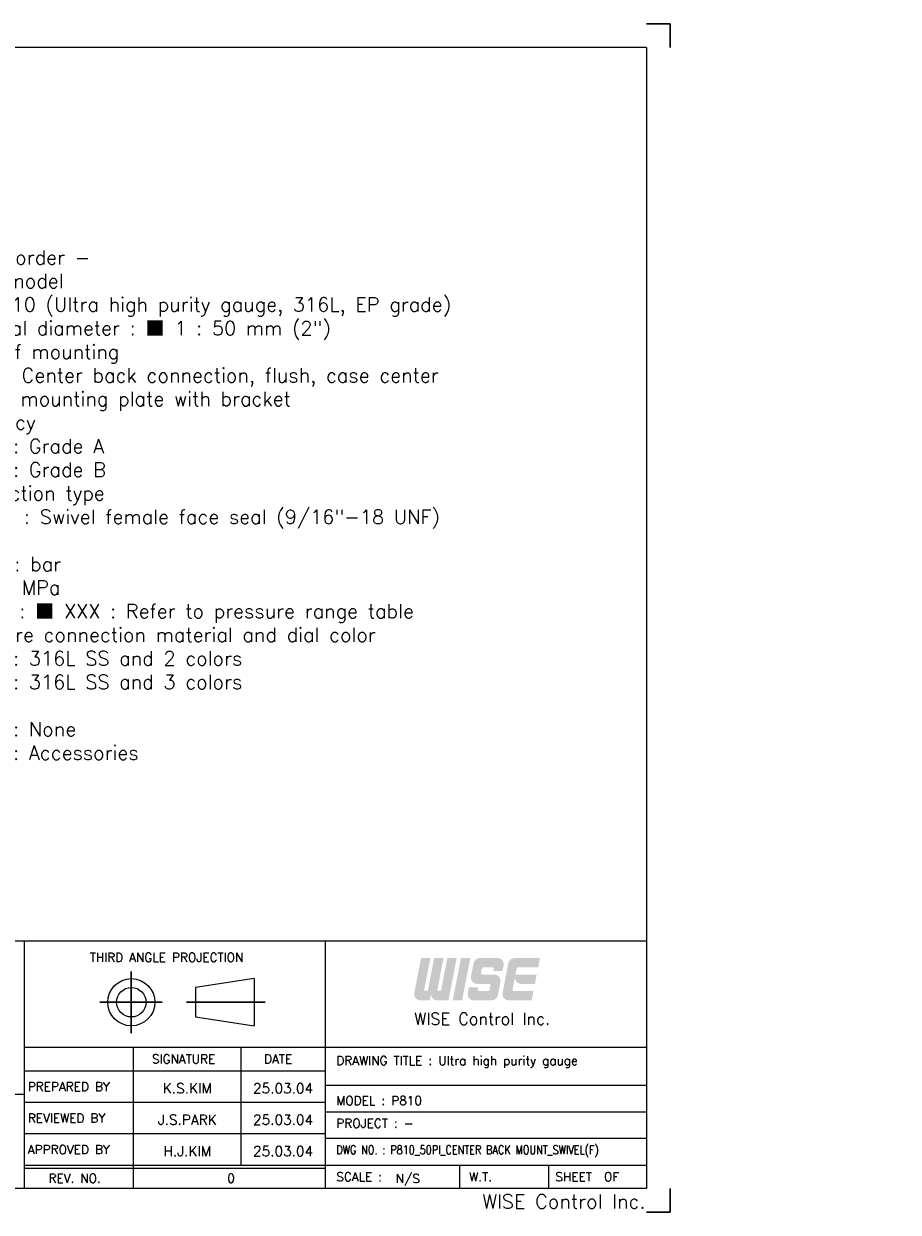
# Model space of a CAD drawing. Extents: x 439 to 843, y -3 to 249.
# Tile 3 of 3: x 658 to 843, y -3 to 249. Entities that reach past the tile are written whole.
import ezdxf
from ezdxf.enums import TextEntityAlignment as Align

# ---------------------------------------------------------------- set-up
doc = ezdxf.new("R2010")
doc.units = 0
doc.header["$LTSCALE"] = 17
doc.header["$MEASUREMENT"] = 0
doc.linetypes.add('CENTER', pattern=[2, 1.25, -0.25, 0.25, -0.25])
doc.linetypes.add('DASHEDX2', pattern=[1.5, 1, -0.5])
doc.layers.get('0').update_dxf_attribs({"linetype": 'DASHEDX2', "lineweight": 18})
doc.layers.add('4', color=4, linetype='CONTINUOUS', lineweight=30)
doc.styles.add('ROMANC', font='romans.shx', dxfattribs={"bigfont": 'whgtxt.shx'})
doc.styles.add('ROMANS', font='ROMANS.shx', dxfattribs={"bigfont": 'whgtxt.shx'})

msp = doc.modelspace()

# ---------------------------------------------------------------- hatches: boundary and pattern name
at = {"layer": '4', "linetype": 'CENTER'}
for points in [[(744.338, 43.292, 0.4142136), (745.688, 41.942), (748.037, 41.942), (749.787, 50.946), (747.806, 50.946), (746.458, 44.013), (745.648, 44.013), (746.996, 50.946), (745.015, 50.946), (743.667, 44.013), (742.857, 44.013), (744.204, 50.946), (742.224, 50.946), (740.786, 43.55, 0.4716306), (742.112, 41.942), (744.075, 41.942)], [(752.668, 50.946), (750.687, 50.946), (748.937, 41.942), (750.918, 41.942)], [(758.513, 43.035), (759.056, 45.826, 0.4716306), (757.73, 47.434), (755.194, 47.434, -0.4716306), (754.929, 47.756), (755.122, 48.746, -0.3590367), (755.387, 48.965), (757.358, 48.965, -0.4716306), (757.623, 48.643), (757.528, 48.154), (759.509, 48.154), (759.739, 49.337, 0.4716306), (758.413, 50.946), (754.682, 50.946, 0.3590367), (753.356, 49.853), (752.813, 47.062, 0.4716306), (754.139, 45.453), (756.675, 45.453, -0.4716306), (756.94, 45.132), (756.748, 44.141, -0.3590367), (756.483, 43.923), (754.512, 43.923, -0.4716306), (754.247, 44.244), (754.342, 44.733), (752.361, 44.733), (752.131, 43.55, 0.4716306), (753.457, 41.942), (757.188, 41.942, 0.3590367)], [(766.069, 43.923), (761.895, 43.923, -0.4716306), (761.63, 44.244), (761.865, 45.453), (762.127, 46.804, 0.4142136), (763.478, 45.453), (766.367, 45.453), (766.752, 47.434), (762.25, 47.434), (762.505, 48.746, -0.3590367), (762.77, 48.965), (767.049, 48.965), (767.434, 50.946), (762.065, 50.946, 0.3590367), (760.739, 49.853), (759.514, 43.55, 0.4716306), (760.84, 41.942), (765.684, 41.942)]]:
    msp.add_hatch(color=1, dxfattribs=at).paths.add_polyline_path(points)

# ---------------------------------------------------------------- linework, layer by layer
at = {"color": 4, "linetype": 'Continuous'}
for p, q in [((790.026, 244.031), (443.63, 244.031)), ((790.026, 244.031), (790.026, 2.036)), ((602.447, 54.558), (658.096, 54.558)), ((658.096, 54.558), (790.026, 54.558)), ((706.855, 46.563), (694.35, 44.687)), ((706.855, 46.563), (706.855, 36.559)), ((694.35, 44.687), (694.35, 38.435)), ((694.35, 38.435), (706.855, 36.559)), ((790.026, 2.036), (443.63, 2.036))]:
    msp.add_line(p, q, dxfattribs=at)
at = {"color": 3, "linetype": 'Continuous'}
for p, q in [((658.096, 2.036), (658.096, 54.558)), ((721.873, 54.558), (721.873, 2.036)), ((658.096, 32.048), (790.026, 32.048)), ((681.23, 2.036), (681.23, 32.048)), ((704.053, 7.038), (704.053, 32.048)), ((658.096, 27.046), (721.873, 27.046)), ((602.447, 22.044), (658.096, 22.044)), ((658.096, 20.377), (721.873, 20.377)), ((658.096, 13.707), (721.873, 13.707)), ((658.096, 6.412), (721.873, 6.412)), ((750.4, 7.038), (750.4, 2.036)), ((769.284, 7.038), (769.284, 2.036))]:
    msp.add_line(p, q, dxfattribs=at)
at = {"color": 7, "linetype": 'Continuous'}
for p, q in [((790.026, 23.92), (721.873, 23.92)), ((721.873, 18.292), (790.026, 18.292)), ((790.026, 12.665), (721.873, 12.665)), ((658.096, 7.038), (790.026, 7.038))]:
    msp.add_line(p, q, dxfattribs=at)
at = {"color": 4, "linetype": 'Continuous'}
for radius in [5.002, 3.126]:
    msp.add_circle((680.77, 41.561), radius, dxfattribs=at)
at = {"layer": '4', "color": 1}
for p, q in [((795.028, 249.033), (790.026, 249.033)), ((795.028, 244.031), (795.028, 249.033)), ((795.028, 2.036), (795.028, -2.967)), ((795.028, -2.967), (790.026, -2.967))]:
    msp.add_line(p, q, dxfattribs=at)
at = {"layer": '4', "color": 1, "linetype": 'CENTER'}
for p, q in [((680.77, 48.104), (680.77, 35.01)), ((674.121, 41.561), (687.315, 41.561)), ((692.453, 41.561), (709.159, 41.561))]:
    msp.add_line(p, q, dxfattribs=at)

# ---------------------------------------------------------------- texts
at = {"color": 3, "linetype": 'Continuous'}
for s, height, style, p in [('THIRD ANGLE PROJECTION', 1.87579, 'ROMANS', (671.959, 50.128)), ('SIGNATURE', 1.8758, 'ROMANS', (685.148, 28.592)), ('DATE', 1.8758, 'ROMANS', (708.927, 28.596)), ('DRAWING TITLE : Ultra high purity gauge', 1.87579, 'ROMANS', (724.248, 28.248)), ('PREPARED BY', 1.87579, 'ROMANS', (658.83, 22.729)), ('MODEL : P810', 1.87579, 'ROMANS', (724.248, 19.753)), ('REVIEWED BY', 1.87579, 'ROMANS', (658.83, 16.06)), ('PROJECT : -', 1.87579, 'ROMANS', (724.248, 14.956)), ('APPROVED BY', 1.87579, 'ROMANS', (658.83, 9.39)), ('REV. NO.', 1.8758, 'ROMANS', (663.217, 3.294)), ('0', 1.876, 'ROMANC', (701.114, 3.294)), ('SCALE :         ', 1.87579, 'ROMANS', (724.248, 3.616)), ('N/S', 1.8758, 'ROMANS', (736.851, 3.235)), ('W.T. ', 1.8758, 'ROMANS', (752.43, 3.616)), ('SHEET  OF', 1.8758, 'ROMANS', (770.717, 3.616))]:
    msp.add_text(s, height=height, dxfattribs=dict(at, style=style)).set_placement(p)
at = {"color": 3, "style": 'ROMANS'}
msp.add_text('WISE Control Inc.', height=2.50105, dxfattribs=at).set_placement((755.188, 38.05), align=Align.MIDDLE_CENTER)
at = {"color": 3, "linetype": 'Continuous', "style": 'ROMANS'}
for s, p in [('K.S.KIM', (692.641, 22.252)), ('25.03.04', (712.963, 22.252)), ('J.S.PARK', (692.641, 15.583)), ('25.03.04', (712.963, 15.583)), ('H.J.KIM', (692.641, 8.913)), ('25.03.04', (712.963, 8.913))]:
    msp.add_text(s, height=2.1259, dxfattribs=at).set_placement(p, align=Align.CENTER)
at = {"color": 3, "linetype": 'Continuous', "style": 'ROMANS', "width": 0.8}
msp.add_text('DWG NO. : P810_50PI_CENTER BACK MOUNT_SWIVEL(F)', height=1.87579, dxfattribs=at).set_placement((724.248, 9.329))
at = {"color": 3, "linetype": 'Continuous', "style": 'ROMANS'}
msp.add_text('WISE Control Inc.', height=3.00126, dxfattribs=at).set_placement((789.83, -2.176), align=Align.RIGHT)
at = {"color": 4, "insert": (636.697, 200.991), "char_height": 3, "attachment_point": 1, "style": 'ROMANS'}
msp.add_mtext_dynamic_auto_height_columns('\\pi3;{\\C3;- Main order -\\P\\pi0;1. Base model \\P    \\fGulim|b0|i0|c129|p50;■ \\Fromans,whgtxt|c129;P810 (Ultra high purity gauge, 316L, EP grade)\\P2. Nominal diameter : \\fGulim|b0|i0|c129|p50;■\\Fromans,whgtxt|c129; 1 : 50 mm (2") \\P3. Type of mounting\\P    \\fGulim|b0|i0|c129|p50;■\\Fromans,whgtxt|c129; I : Center back connection, flush, case center \\P          mounting plate with bracket\\P4. Accuracy\\P    \\fGulim|b0|i0|c129|p50;□\\Fromans,whgtxt|c129; 3 : Grade A\\P    \\fGulim|b0|i0|c129|p50;□\\Fromans,whgtxt|c129; 4 : Grade B \\P5. Connection type \\P    \\fGulim|b0|i0|c129|p50;■\\Fromans,whgtxt|c129; SF : Swivel female face seal (9/16"-18 UNF)\\P6. Unit\\P    \\fGulim|b0|i0|c129|p50;□\\Fromans,whgtxt|c129; H : bar\\P    \\fGulim|b0|i0|c129|p50;□\\Fromans,whgtxt|c129; I : MPa \\P7. Range : \\fGulim|b0|i0|c129|p50;■\\Fromans,whgtxt|c129; XXX : Refer to pressure range table\\P8. Pressure connection material and dial color\\P    \\fGulim|b0|i0|c129|p50;□\\Fromans,whgtxt|c129; 4 : 316L SS and 2 colors\\P    \\fGulim|b0|i0|c129|p50;□\\Fromans,whgtxt|c129; 8 : 316L SS and 3 colors \\P9. Option\\P    \\fGulim|b0|i0|c129|p50;□\\Fromans,whgtxt|c129; 0 : None\\P    \\fGulim|b0|i0|c129|p50;□\\Fromans,whgtxt|c129; 1 : Accessories }', width=154.05447, gutter_width=0, height=87.704, count=1, dxfattribs=at)

doc.saveas('drawing.dxf')
